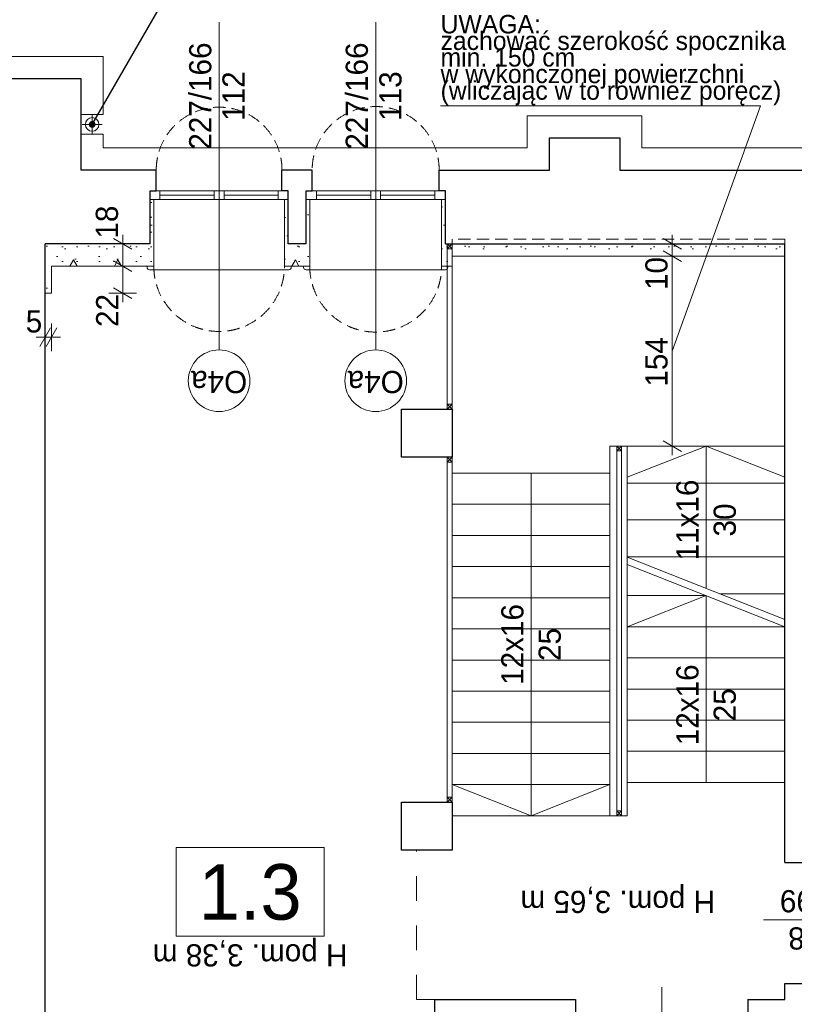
# Model space of a CAD drawing. Extents: x -145259 to -66341, y -2316 to 227384.
# Tile 56 of 143: x -99946 to -93663, y 94713 to 102704. Entities that reach past the tile are written whole.
import ezdxf

# ---------------------------------------------------------------- set-up
doc = ezdxf.new("R2010")
doc.units = 0
doc.header["$MEASUREMENT"] = 0
doc.linetypes.add('Krawędzie ukryte', pattern=[150, 100, -50])
doc.linetypes.add('Przerywana', pattern=[400, 200, -200])
doc.layers.add('Arch ocieplenie', color=7, linetype='Continuous')
doc.layers.add('Arch wymiary', color=7, linetype='Continuous')
for name, color, linetype, lineweight in [('Arch ocieplenie_Nr_Pióra__21', 7, 'Continuous', 13), ('Arch opisy okien_Nr_Pióra__21', 7, 'Continuous', 13), ('Arch opisy_Nr_Pióra__1', 7, 'Continuous', 25), ('Arch opisy_Nr_Pióra__20', 1, 'Continuous', 20), ('Arch opisy_Nr_Pióra__21', 7, 'Continuous', 13), ('Arch wymiary_Nr_Pióra__20', 1, 'Continuous', 20), ('Arch wymiary_Nr_Pióra__21', 7, 'Continuous', 13), ('Arch wymiary_Nr_Pióra__5', 7, 'Continuous', 13), ('INWENT BALUSTRADY_Nr_Pióra__21', 7, 'Continuous', 13), ('INWENT ODWODNIENIE_Nr_Pióra__21', 7, 'Continuous', 13), ('INWENT OPISY_Nr_Pióra__21', 7, 'Continuous', 13), ('INWENT STROPY_Nr_Pióra__21', 7, 'Continuous', 13), ('INWENT. OKNA_Nr_Pióra__21', 7, 'Continuous', 13), ('INWENT.ŚCIANY_Nr_Pióra__1', 7, 'Continuous', 25), ('INWENT.ŚCIANY_Nr_Pióra__21', 7, 'Continuous', 13), ('Istniejące schody_Nr_Pióra__21', 7, 'Continuous', 13)]:
    doc.layers.add(name, color=color, linetype=linetype, lineweight=lineweight)
doc.styles.add('GENERATED_STYLE_1', font='txt')
doc.styles.add('GENERATED_STYLE_2', font='txt')
doc.styles.add('GENERATED_STYLE_5', font='txt')
doc.styles.add('GENERATED_STYLE_7', font='txt')
doc.styles.add('GENERATED_STYLE_8', font='txt')
doc.dimstyles.new('GENERATED_STYLE__1', dxfattribs={"dimtxt": 179.999995, "dimasz": 114, "dimexe": 0.18, "dimexo": 0, "dimgap": 0.09, "dimtad": 1, "dimdec": 0, "dimlfac": 0.1, "dimzin": 0, "dimdsep": 46, "dimtxsty": 'GENERATED_STYLE_1', "dimblk": 'ARROWHEAD_2', "dimblk1": 'ARROWHEAD_2', "dimblk2": 'ARROWHEAD_2', "dimcen": 0.09, "dimclrd": 7, "dimclre": 7, "dimclrt": 7, "dimazin": 0, "dimtfac": 1, "dimtdec": 4, "dimtmove": 0, "dimatfit": 3, "dimfxl": 0, "dimtolj": 1, "dimtzin": 0, "dimarcsym": 0})
doc.dimstyles.new('GENERATED_STYLE__2', dxfattribs={"dimtxt": 179.999995, "dimasz": 114, "dimexe": 0.18, "dimexo": 0, "dimgap": 0.09, "dimtad": 1, "dimtih": 1, "dimtoh": 1, "dimdec": 0, "dimlfac": 0.1, "dimzin": 0, "dimdsep": 46, "dimtxsty": 'GENERATED_STYLE_1', "dimblk": 'ARROWHEAD_2', "dimblk1": 'ARROWHEAD_2', "dimblk2": 'ARROWHEAD_2', "dimcen": 0.09, "dimclrd": 7, "dimclre": 7, "dimclrt": 7, "dimazin": 0, "dimtfac": 1, "dimtdec": 4, "dimtmove": 0, "dimatfit": 3, "dimfxl": 0, "dimtolj": 1, "dimtzin": 0, "dimarcsym": 0})
doc.dimstyles.new('GENERATED_STYLE__9', dxfattribs={"dimtxt": 0.18, "dimasz": 109.44, "dimexe": 0.18, "dimexo": 0.0625, "dimgap": 0.09, "dimtad": 0, "dimtih": 1, "dimtoh": 1, "dimdec": 4, "dimzin": 0, "dimdsep": 46, "dimcen": 0.09, "dimadec": 0, "dimazin": 0, "dimtfac": 1, "dimtdec": 4, "dimtmove": 0, "dimatfit": 3, "dimldrblk": 'ARROWHEAD_11', "dimfxl": 0, "dimtolj": 1, "dimtzin": 0, "dimarcsym": 0})
pattern_1 = [(0, (0, 0), (0, 623.5383), [60, -300]), (0, (180, 311.8), (0, 623.5383), [60, -300]), (60, (0, 0), (-540, 311.7692), [60, -300]), (60, (360, 0), (-540, 311.7692), [60, -300]), (120, (60, 0), (540, 311.7692), [60, -300]), (120, (420, 0), (540, 311.7692), [60, -300]), (0, (0, 60), (0, 120), [0, -120, 0, -180.00001]), (45, (60, 60), (-84.85282, 84.85282), [0, -90, 0, -150.00001])]

# ---------------------------------------------------------------- blocks, each defined once
blk = doc.blocks.new('Ściana_235', base_point=(-93738.7, 100883.6))
at = {"layer": 'Arch ocieplenie_Nr_Pióra__21', "linetype": 'Continuous'}
h = blk.add_hatch(dxfattribs=at)
h.set_pattern_fill('Structural_Concrete', color=256, style=0, pattern_type=2)
h.set_pattern_definition(pattern_1)
h.paths.add_polyline_path([(-93738.7, 100883.6), (-96438.7, 100883.6), (-96438.7, 100783.6), (-93738.7, 100783.6)], flags=0)
for p, q in [((-93738.7, 100883.6), (-96438.7, 100883.6)), ((-93738.7, 100783.6), (-93738.7, 100883.6)), ((-96438.7, 100783.6), (-93738.7, 100783.6))]:
    blk.add_line(p, q, dxfattribs=at)
blk = doc.blocks.new('Ściana_236', base_point=(-98888.7, 100883.6))
at = {"layer": 'Arch ocieplenie_Nr_Pióra__21', "linetype": 'Continuous'}
h = blk.add_hatch(dxfattribs=at)
h.set_pattern_fill('Structural_Concrete', color=256, style=0, pattern_type=2)
h.set_pattern_definition(pattern_1)
h.paths.add_polyline_path([(-98888.7, 100883.6), (-99738.7, 100883.6), (-99688.7, 100703.6), (-98858.7, 100703.6)], flags=0)
for p, q in [((-98888.7, 100883.6), (-99738.7, 100883.6)), ((-99688.7, 100703.6), (-98858.7, 100703.6))]:
    blk.add_line(p, q, dxfattribs=at)
blk = doc.blocks.new('Ściana_237', base_point=(-99738.7, 100883.6))
at = {"layer": 'Arch ocieplenie_Nr_Pióra__21', "linetype": 'Continuous'}
h = blk.add_hatch(dxfattribs=at)
h.set_pattern_fill('Structural_Concrete', color=256, style=0, pattern_type=2)
h.set_pattern_definition(pattern_1)
h.paths.add_polyline_path([(-99738.7, 100883.6), (-99738.7, 100483.6), (-99688.7, 100483.6), (-99688.7, 100703.6)], flags=0)
for p, q in [((-99738.7, 100883.6), (-99738.7, 100483.6)), ((-99688.7, 100483.6), (-99688.7, 100703.6)), ((-99738.7, 100483.6), (-99688.7, 100483.6))]:
    blk.add_line(p, q, dxfattribs=at)
blk = doc.blocks.new('Ściana_238', base_point=(-96438.7, 100883.6))
at = {"layer": 'Arch ocieplenie_Nr_Pióra__21', "linetype": 'Continuous'}
h = blk.add_hatch(dxfattribs=at)
h.set_pattern_fill('Structural_Concrete', color=256, style=0, pattern_type=2)
h.set_pattern_definition(pattern_1)
h.paths.add_polyline_path([(-96438.7, 100883.6), (-96493.7, 100883.6), (-96523.7, 100703.6), (-96438.7, 100703.6)], flags=0)
for p, q in [((-96438.7, 100883.6), (-96493.7, 100883.6)), ((-96438.7, 100703.6), (-96438.7, 100783.6)), ((-96523.7, 100703.6), (-96438.7, 100703.6))]:
    blk.add_line(p, q, dxfattribs=at)
blk = doc.blocks.new('Ściana_239', base_point=(-97768.7, 100883.6))
at = {"layer": 'Arch ocieplenie_Nr_Pióra__21', "linetype": 'Continuous'}
h = blk.add_hatch(dxfattribs=at)
h.set_pattern_fill('Structural_Concrete', color=256, style=0, pattern_type=2)
h.set_pattern_definition(pattern_1)
h.paths.add_polyline_path([(-97798.7, 100703.6), (-97593.7, 100703.6), (-97623.7, 100883.6), (-97768.7, 100883.6)], flags=0)
for p, q in [((-97623.7, 100883.6), (-97768.7, 100883.6)), ((-97798.7, 100703.6), (-97593.7, 100703.6))]:
    blk.add_line(p, q, dxfattribs=at)
blk = doc.blocks.new('Ściana_240', base_point=(-97768.7, 101243.6))
at = {"layer": 'Arch ocieplenie_Nr_Pióra__21', "linetype": 'Continuous'}
h = blk.add_hatch(dxfattribs=at)
h.set_pattern_fill('Structural_Concrete', color=256, style=0, pattern_type=2)
h.set_pattern_definition(pattern_1)
h.paths.add_polyline_path([(-97798.7, 101243.6), (-97798.7, 100703.6), (-97768.7, 100883.6), (-97768.7, 101243.6)], flags=0)
for p, q in [((-97798.7, 101243.6), (-97798.7, 100703.6)), ((-97768.7, 101243.6), (-97798.7, 101243.6)), ((-97768.7, 100883.6), (-97768.7, 101243.6))]:
    blk.add_line(p, q, dxfattribs=at)
blk = doc.blocks.new('Ściana_241', base_point=(-98888.7, 101243.6))
at = {"layer": 'Arch ocieplenie_Nr_Pióra__21', "linetype": 'Continuous'}
h = blk.add_hatch(dxfattribs=at)
h.set_pattern_fill('Structural_Concrete', color=256, style=0, pattern_type=2)
h.set_pattern_definition(pattern_1)
h.paths.add_polyline_path([(-98888.7, 101243.6), (-98888.7, 100883.6), (-98858.7, 100703.6), (-98858.7, 101243.6)], flags=0)
for p, q in [((-98888.7, 101243.6), (-98888.7, 100883.6)), ((-98858.7, 101243.6), (-98888.7, 101243.6)), ((-98858.7, 100703.6), (-98858.7, 101243.6))]:
    blk.add_line(p, q, dxfattribs=at)
blk = doc.blocks.new('Ściana_242', base_point=(-96493.7, 101243.6))
at = {"layer": 'Arch ocieplenie_Nr_Pióra__21', "linetype": 'Continuous'}
h = blk.add_hatch(dxfattribs=at)
h.set_pattern_fill('Structural_Concrete', color=256, style=0, pattern_type=2)
h.set_pattern_definition(pattern_1)
h.paths.add_polyline_path([(-96523.7, 101243.6), (-96523.7, 100703.6), (-96493.7, 100883.6), (-96493.7, 101243.6)], flags=0)
for p, q in [((-96523.7, 101243.6), (-96523.7, 100703.6)), ((-96493.7, 101243.6), (-96523.7, 101243.6)), ((-96493.7, 100883.6), (-96493.7, 101243.6))]:
    blk.add_line(p, q, dxfattribs=at)
blk = doc.blocks.new('Ściana_243', base_point=(-97623.7, 101243.6))
at = {"layer": 'Arch ocieplenie_Nr_Pióra__21', "linetype": 'Continuous'}
h = blk.add_hatch(dxfattribs=at)
h.set_pattern_fill('Structural_Concrete', color=256, style=0, pattern_type=2)
h.set_pattern_definition(pattern_1)
h.paths.add_polyline_path([(-97623.7, 101243.6), (-97623.7, 100883.6), (-97593.7, 100703.6), (-97593.7, 101243.6)], flags=0)
for p, q in [((-97623.7, 101243.6), (-97623.7, 100883.6)), ((-97593.7, 101243.6), (-97623.7, 101243.6)), ((-97593.7, 100703.6), (-97593.7, 101243.6))]:
    blk.add_line(p, q, dxfattribs=at)
blk = doc.blocks.new('*D1419')
at = {"layer": 'Arch wymiary_Nr_Pióra__5', "linetype": 'Continuous'}
for p, q in [((-94540.3, 100783.6), (-94765.3, 100783.6)), ((-94727.8, 100826.9), (-94577.8, 100740.3)), ((-94652.8, 99243.6), (-94652.8, 100783.6)), ((-94540.3, 99243.6), (-94765.3, 99243.6)), ((-94727.8, 99286.9), (-94577.8, 99200.3)), ((-94652.8, 99170.3), (-94652.8, 99243.6))]:
    blk.add_line(p, q, dxfattribs=at)
at = {"layer": 'Arch wymiary_Nr_Pióra__21', "char_height": 180, "attachment_point": 7, "rotation": 90, "style": 'GENERATED_STYLE_1'}
for s, insert in [('{10}', (-94688.8, 100509.9)), ('{154}', (-94688.8, 99725.6))]:
    blk.add_mtext(s, dxfattribs=dict(at, insert=insert))
blk = doc.blocks.new('ARROWHEAD_2')
at = {"color": 0, "linetype": 'Continuous', "lineweight": 0}
for p, q in [((0, 0), (-1, 0)), ((-0.378, -0.655), (0.378, 0.655))]:
    blk.add_line(p, q, dxfattribs=at)
blk = doc.blocks.new('*D1420')
at = {"layer": 'Arch wymiary_Nr_Pióra__5', "linetype": 'Continuous'}
for p, q in [((-94577.8, 100840.3), (-94727.8, 100926.9)), ((-94652.8, 100883.6), (-94652.8, 100957)), ((-94540.3, 100883.6), (-94765.3, 100883.6)), ((-94652.8, 100783.6), (-94652.8, 100883.6)), ((-94540.3, 100783.6), (-94765.3, 100783.6)), ((-94727.8, 100826.9), (-94577.8, 100740.3))]:
    blk.add_line(p, q, dxfattribs=at)
at = {"layer": 'Arch wymiary_Nr_Pióra__21', "char_height": 180, "attachment_point": 7, "rotation": 90, "style": 'GENERATED_STYLE_1'}
for s, insert in [('{10}', (-94688.8, 100509.9)), ('{154}', (-94688.8, 99725.6))]:
    blk.add_mtext(s, dxfattribs=dict(at, insert=insert))
blk = doc.blocks.new('*D1421')
at = {"layer": 'Arch wymiary_Nr_Pióra__5', "linetype": 'Continuous'}
for p, q in [((-98998.2, 100703.6), (-99223.2, 100703.6)), ((-99185.7, 100746.9), (-99035.7, 100660.3)), ((-99110.7, 100483.6), (-99110.7, 100703.6)), ((-99185.7, 100526.9), (-99035.7, 100440.3)), ((-98998.2, 100483.6), (-99223.2, 100483.6)), ((-99110.7, 100410.3), (-99110.7, 100483.6))]:
    blk.add_line(p, q, dxfattribs=at)
at = {"layer": 'Arch wymiary_Nr_Pióra__21', "char_height": 180, "attachment_point": 7, "rotation": 90, "style": 'GENERATED_STYLE_1'}
for s, insert in [('{18}', (-99146.7, 100927)), ('{22}', (-99146.7, 100209.9))]:
    blk.add_mtext(s, dxfattribs=dict(at, insert=insert))
blk = doc.blocks.new('*D1422')
at = {"layer": 'Arch wymiary_Nr_Pióra__5', "linetype": 'Continuous'}
for p, q in [((-99035.7, 100840.3), (-99185.7, 100926.9)), ((-99110.7, 100883.6), (-99110.7, 100957)), ((-98998.2, 100883.6), (-99223.2, 100883.6)), ((-99110.7, 100703.6), (-99110.7, 100883.6)), ((-98998.2, 100703.6), (-99223.2, 100703.6)), ((-99185.7, 100746.9), (-99035.7, 100660.3))]:
    blk.add_line(p, q, dxfattribs=at)
at = {"layer": 'Arch wymiary_Nr_Pióra__21', "char_height": 180, "attachment_point": 7, "rotation": 90, "style": 'GENERATED_STYLE_1'}
for s, insert in [('{18}', (-99146.7, 100927)), ('{22}', (-99146.7, 100209.9))]:
    blk.add_mtext(s, dxfattribs=dict(at, insert=insert))
blk = doc.blocks.new('*D1423')
at = {"layer": 'Arch wymiary_Nr_Pióra__5', "linetype": 'Continuous'}
for p, q in [((-99782, 100051.7), (-99695.4, 100201.7)), ((-99738.7, 100014.2), (-99738.7, 100239.2)), ((-99645.4, 100201.7), (-99732, 100051.7)), ((-99688.7, 100014.2), (-99688.7, 100239.2)), ((-99812.1, 100126.7), (-99738.7, 100126.7)), ((-99738.7, 100126.7), (-99688.7, 100126.7)), ((-99688.7, 100126.7), (-99615.4, 100126.7))]:
    blk.add_line(p, q, dxfattribs=at)
at = {"layer": 'Arch wymiary_Nr_Pióra__21', "insert": (-99897.3, 100162.7), "char_height": 180, "attachment_point": 7, "style": 'GENERATED_STYLE_1'}
blk.add_mtext('{5}', dxfattribs=at)
blk = doc.blocks.new('ARROWHEAD_11')
at = {"color": 0, "linetype": 'Continuous', "lineweight": 0}
blk.add_line((0, 0), (-1, 0), dxfattribs=at)
at = {"color": 0, "linetype": 'Continuous', "lineweight": 0, "const_width": 0.25, "flags": 128}
blk.add_lwpolyline([(-0.125, 0, 1), (0.125, 0, 1)], format="xyb", close=True, dxfattribs=at)

msp = doc.modelspace()

# ---------------------------------------------------------------- linework, layer by layer
at = {"layer": 'Arch opisy okien_Nr_Pióra__21', "linetype": 'Continuous'}
for centre in [(-98328.7, 99773.6), (-97058.7, 99773.6)]:
    msp.add_circle(centre, 250, dxfattribs=at)
at = {"layer": 'Arch opisy_Nr_Pióra__20', "linetype": 'Continuous'}
for p, q in [((-96532.5, 102004.8), (-93936.1, 102004.8)), ((-93936.1, 102004.8), (-94652.8, 100013.6))]:
    msp.add_line(p, q, dxfattribs=at)
at = {"layer": 'Arch opisy_Nr_Pióra__21', "linetype": 'Continuous'}
for p, q in [((-97477.2, 95986.6), (-98677.2, 95986.6)), ((-98677.2, 95986.6), (-98677.2, 95266.6)), ((-97477.2, 95266.6), (-97477.2, 95986.6)), ((-98677.2, 95266.6), (-97477.2, 95266.6))]:
    msp.add_line(p, q, dxfattribs=at)
at = {"layer": 'INWENT BALUSTRADY_Nr_Pióra__21', "linetype": 'Continuous'}
for p, q in [((-96438.7, 100883.6), (-96478.7, 100883.6)), ((-96478.7, 100883.6), (-96478.7, 100843.6)), ((-96478.7, 100843.6), (-96438.7, 100883.6)), ((-96478.7, 100883.6), (-96438.7, 100843.6)), ((-96478.7, 100843.6), (-96438.7, 100843.6)), ((-96478.7, 100843.6), (-96478.7, 99583.6)), ((-96438.7, 100843.6), (-96438.7, 100883.6)), ((-96438.7, 100843.6), (-96438.7, 99583.6)), ((-96438.7, 99583.6), (-96478.7, 99583.6)), ((-96478.7, 99583.6), (-96478.7, 99543.6)), ((-96478.7, 99543.6), (-96438.7, 99583.6)), ((-96478.7, 99583.6), (-96438.7, 99543.6)), ((-96438.7, 99543.6), (-96438.7, 99583.6)), ((-96478.7, 99543.6), (-96438.7, 99543.6)), ((-95063.7, 99243.6), (-95103.7, 99243.6)), ((-95103.7, 99243.6), (-95103.7, 99203.6)), ((-95103.7, 99203.6), (-95063.7, 99243.6)), ((-95103.7, 99243.6), (-95063.7, 99203.6)), ((-95063.7, 99203.6), (-95063.7, 99243.6)), ((-95103.7, 99203.6), (-95063.7, 99203.6)), ((-95103.7, 99203.6), (-95103.7, 96283.6)), ((-95063.7, 99203.6), (-95063.7, 96283.6)), ((-96438.7, 99153.6), (-96478.7, 99153.6)), ((-96478.7, 99153.6), (-96478.7, 99113.6)), ((-96478.7, 99113.6), (-96438.7, 99153.6)), ((-96478.7, 99153.6), (-96438.7, 99113.6)), ((-96478.7, 99113.6), (-96438.7, 99113.6)), ((-96478.7, 99113.6), (-96478.7, 96393.6)), ((-96438.7, 99113.6), (-96438.7, 99153.6)), ((-96438.7, 99113.6), (-96438.7, 96393.6)), ((-96438.7, 96393.6), (-96478.7, 96393.6)), ((-96478.7, 96393.6), (-96478.7, 96353.6)), ((-96478.7, 96353.6), (-96438.7, 96393.6)), ((-96478.7, 96393.6), (-96438.7, 96353.6)), ((-96438.7, 96353.6), (-96438.7, 96393.6)), ((-96478.7, 96353.6), (-96438.7, 96353.6)), ((-95063.7, 96283.6), (-95103.7, 96283.6)), ((-95103.7, 96283.6), (-95103.7, 96243.6)), ((-95103.7, 96243.6), (-95063.7, 96283.6)), ((-95103.7, 96283.6), (-95063.7, 96243.6)), ((-95063.7, 96243.6), (-95063.7, 96283.6)), ((-95103.7, 96243.6), (-95063.7, 96243.6))]:
    msp.add_line(p, q, dxfattribs=at)
at = {"layer": 'INWENT ODWODNIENIE_Nr_Pióra__21', "linetype": 'Continuous'}
for p, q in [((-99358.7, 101933.6), (-99358.7, 101773.6)), ((-99438.7, 101853.6), (-99278.7, 101853.6))]:
    msp.add_line(p, q, dxfattribs=at)
msp.add_circle((-99358.7, 101853.6), 55, dxfattribs=at)
at = {"layer": 'INWENT OPISY_Nr_Pióra__21', "linetype": 'Continuous'}
for p, q in [((-98328.7, 100023.6), (-98328.7, 102683.6)), ((-97058.7, 100023.6), (-97058.7, 102683.6)), ((-93913.7, 95398.6), (-93243.7, 95398.6)), ((-94738.7, 94853.6), (-94738.7, 94183.6))]:
    msp.add_line(p, q, dxfattribs=at)
at = {"layer": 'INWENT STROPY_Nr_Pióra__21', "linetype": 'Przerywana'}
for p, q in [((-96728.7, 94753.6), (-96728.7, 95963.6)), ((-96578.7, 94753.6), (-96728.7, 94753.6))]:
    msp.add_line(p, q, dxfattribs=at)
at = {"layer": 'INWENT. OKNA_Nr_Pióra__21', "linetype": 'Continuous'}
for p, q in [((-98888.7, 101313.6), (-97768.7, 101313.6)), ((-97768.7, 101243.6), (-98888.7, 101243.6)), ((-98808.7, 101313.6), (-98808.7, 101243.6)), ((-98368.7, 101278.6), (-98808.7, 101278.6)), ((-98368.7, 101313.6), (-98368.7, 101243.6)), ((-98288.7, 101313.6), (-98288.7, 101243.6)), ((-97848.7, 101278.6), (-98288.7, 101278.6)), ((-97848.7, 101313.6), (-97848.7, 101243.6)), ((-97618.7, 101313.6), (-96498.7, 101313.6)), ((-96498.7, 101243.6), (-97618.7, 101243.6)), ((-97538.7, 101313.6), (-97538.7, 101243.6)), ((-97098.7, 101278.6), (-97538.7, 101278.6)), ((-97098.7, 101313.6), (-97098.7, 101243.6)), ((-97018.7, 101313.6), (-97018.7, 101243.6)), ((-96578.7, 101278.6), (-97018.7, 101278.6)), ((-96578.7, 101313.6), (-96578.7, 101243.6)), ((-98913.7, 100693.6), (-98913.7, 100703.6)), ((-97743.7, 100693.6), (-97743.7, 100703.6)), ((-97643.7, 100693.6), (-97643.7, 100703.6)), ((-96473.7, 100693.6), (-96473.7, 100703.6)), ((-98893.7, 100673.6), (-97763.7, 100673.6)), ((-97623.7, 100673.6), (-96493.7, 100673.6))]:
    msp.add_line(p, q, dxfattribs=at)
for centre, start, end in [((-98893.7, 100693.6), 180, 270), ((-97763.7, 100693.6), 270, 0), ((-97623.7, 100693.6), 180, 270), ((-96493.7, 100693.6), 270, 0)]:
    msp.add_arc(centre, 20, start, end, dxfattribs=at)
at = {"layer": 'INWENT.ŚCIANY_Nr_Pióra__1', "linetype": 'Continuous'}
for p, q in [((-99448.7, 102223.6), (-100058.7, 102223.6)), ((-99448.7, 101483.6), (-99448.7, 102223.6)), ((-95648.7, 101483.6), (-95648.7, 101743.6)), ((-95648.7, 101743.6), (-95078.7, 101743.6)), ((-95078.7, 101743.6), (-95078.7, 101483.6)), ((-98838.7, 101483.6), (-99448.7, 101483.6)), ((-98838.7, 101313.6), (-98838.7, 101483.6)), ((-97818.7, 101313.6), (-97818.7, 101483.6)), ((-97573.7, 101483.6), (-97818.7, 101483.6)), ((-97573.7, 101313.6), (-97573.7, 101483.6)), ((-96543.7, 101313.6), (-96543.7, 101483.6)), ((-96543.7, 101483.6), (-95648.7, 101483.6)), ((-95078.7, 101483.6), (-93018.7, 101483.6)), ((-98888.7, 100883.6), (-98888.7, 101313.6)), ((-98888.7, 101313.6), (-98838.7, 101313.6)), ((-97768.7, 101313.6), (-97818.7, 101313.6)), ((-97768.7, 100883.6), (-97768.7, 101313.6)), ((-97623.7, 100883.6), (-97623.7, 101313.6)), ((-97623.7, 101313.6), (-97573.7, 101313.6)), ((-96493.7, 101313.6), (-96543.7, 101313.6)), ((-96493.7, 100883.6), (-96493.7, 101313.6)), ((-99738.7, 91873.6), (-99738.7, 100883.6)), ((-98888.7, 100883.6), (-99738.7, 100883.6)), ((-97623.7, 100883.6), (-97768.7, 100883.6)), ((-96493.7, 100883.6), (-93738.7, 100883.6)), ((-93738.7, 95863.6), (-93738.7, 100883.6)), ((-96848.7, 99153.6), (-96848.7, 99543.6)), ((-96848.7, 99543.6), (-96438.7, 99543.6)), ((-96438.7, 99543.6), (-96438.7, 99153.6)), ((-96438.7, 99153.6), (-96848.7, 99153.6)), ((-96848.7, 95963.6), (-96848.7, 96353.6)), ((-96848.7, 96353.6), (-96438.7, 96353.6)), ((-96438.7, 96353.6), (-96438.7, 95963.6)), ((-96438.7, 95963.6), (-96848.7, 95963.6)), ((-93738.7, 95863.6), (-93418.7, 95863.6)), ((-93738.7, 94753.6), (-93738.7, 94883.6)), ((-93738.7, 94883.6), (-93418.7, 94883.6)), ((-96578.7, 91433.6), (-96578.7, 94753.6)), ((-96578.7, 94753.6), (-95438.7, 94753.6)), ((-95438.7, 94753.6), (-95438.7, 94283.6)), ((-94038.7, 94753.6), (-94038.7, 94283.6)), ((-94038.7, 94753.6), (-93738.7, 94753.6))]:
    msp.add_line(p, q, dxfattribs=at)
at = {"layer": 'INWENT.ŚCIANY_Nr_Pióra__21', "linetype": 'Continuous'}
for p, q in [((-99268.7, 102403.6), (-100238.7, 102403.6)), ((-99268.7, 101933.6), (-99268.7, 102403.6)), ((-99268.7, 101933.6), (-99448.7, 101933.6)), ((-95828.7, 101923.6), (-94898.7, 101923.6)), ((-95828.7, 101663.6), (-95828.7, 101923.6)), ((-94898.7, 101923.6), (-94898.7, 101663.6)), ((-99268.7, 101773.6), (-99448.7, 101773.6)), ((-99268.7, 101663.6), (-99268.7, 101773.6)), ((-99268.7, 101663.6), (-95828.7, 101663.6)), ((-87888.7, 101663.6), (-94898.7, 101663.6))]:
    msp.add_line(p, q, dxfattribs=at)
at = {"layer": 'INWENT.ŚCIANY_Nr_Pióra__21', "linetype": 'Krawędzie ukryte'}
for p, q in [((-93738.7, 100923.6), (-96438.7, 100923.6)), ((-96438.7, 100923.6), (-96438.7, 100883.6)), ((-93738.7, 100883.6), (-93738.7, 100923.6))]:
    msp.add_line(p, q, dxfattribs=at)
for centre, radius, start, end in [((-98328.7, 101483.6), 510, 0, 180), ((-97058.7, 101483.6), 515, 0, 180), ((-98328.7, 100703.6), 530, 180, 0), ((-97058.7, 100703.6), 535, 180, 0)]:
    msp.add_arc(centre, radius, start, end, dxfattribs=at)
at = {"layer": 'Istniejące schody_Nr_Pióra__21', "linetype": 'Continuous'}
for p, q in [((-96438.7, 96243.6), (-96438.7, 100883.6)), ((-95158.7, 99023.6), (-95158.7, 99243.6)), ((-95158.7, 99243.6), (-95018.7, 99243.6)), ((-93738.7, 99243.6), (-95018.7, 99243.6)), ((-95018.7, 99243.6), (-95018.7, 96513.6)), ((-94378.7, 99243.6), (-95018.7, 98990.9)), ((-94378.7, 99243.6), (-93738.7, 98990.9)), ((-94378.7, 98090), (-94378.7, 99243.6)), ((-95158.7, 99023.6), (-96438.7, 99023.6)), ((-95798.7, 99023.6), (-95798.7, 96243.6)), ((-95158.7, 96243.6), (-95158.7, 99023.6)), ((-93738.7, 98943.6), (-95018.7, 98943.6)), ((-95158.7, 98770.9), (-96438.7, 98770.9)), ((-93738.7, 98643.6), (-95018.7, 98643.6)), ((-95158.7, 98518.1), (-96438.7, 98518.1)), ((-93738.7, 98343.6), (-95018.7, 98343.6)), ((-95018.7, 98342.7), (-93738.7, 97837.2)), ((-95018.7, 98282.7), (-93738.7, 97777.2)), ((-95158.7, 98265.4), (-96438.7, 98265.4)), ((-93738.7, 98043.6), (-94261.3, 98043.6)), ((-95158.7, 98012.7), (-96438.7, 98012.7)), ((-94378.7, 98030), (-95018.7, 97777.2)), ((-94378.7, 98030), (-95018.7, 98030)), ((-94378.7, 96513.6), (-94378.7, 98030)), ((-95158.7, 97760), (-96438.7, 97760)), ((-93738.7, 97777.2), (-95018.7, 97777.2)), ((-95158.7, 97507.2), (-96438.7, 97507.2)), ((-93738.7, 97524.5), (-95018.7, 97524.5)), ((-95158.7, 97254.5), (-96438.7, 97254.5)), ((-93738.7, 97271.8), (-95018.7, 97271.8)), ((-95158.7, 97001.8), (-96438.7, 97001.8)), ((-93738.7, 97019.1), (-95018.7, 97019.1)), ((-93738.7, 96766.3), (-95018.7, 96766.3)), ((-95158.7, 96749.1), (-96438.7, 96749.1)), ((-95158.7, 96496.3), (-96438.7, 96496.3)), ((-95798.7, 96243.6), (-96438.7, 96496.3)), ((-95798.7, 96243.6), (-95158.7, 96496.3)), ((-93738.7, 96513.6), (-95018.7, 96513.6)), ((-95018.7, 96513.6), (-95018.7, 96243.6)), ((-95158.7, 96243.6), (-96438.7, 96243.6)), ((-95018.7, 96243.6), (-95158.7, 96243.6))]:
    msp.add_line(p, q, dxfattribs=at)

# ---------------------------------------------------------------- block references
at = {"layer": 'Arch ocieplenie'}
for name, p in [('Ściana_241', (-98888.7, 101243.6)), ('Ściana_240', (-97768.7, 101243.6)), ('Ściana_243', (-97623.7, 101243.6)), ('Ściana_242', (-96493.7, 101243.6)), ('Ściana_236', (-98888.7, 100883.6)), ('Ściana_237', (-99738.7, 100883.6)), ('Ściana_239', (-97768.7, 100883.6)), ('Ściana_238', (-96438.7, 100883.6)), ('Ściana_235', (-93738.7, 100883.6))]:
    msp.add_blockref(name, p, dxfattribs=at)

# ---------------------------------------------------------------- texts
at = {"layer": 'Arch opisy okien_Nr_Pióra__21', "linetype": 'Continuous', "char_height": 180, "attachment_point": 2, "rotation": 180, "style": 'GENERATED_STYLE_8'}
for insert in [(-98328.7, 99673.3), (-97058.7, 99673.3)]:
    msp.add_mtext('{O4a}', dxfattribs=dict(at, insert=insert))
at = {"layer": 'Arch opisy_Nr_Pióra__1', "linetype": 'Continuous', "insert": (-98077.2, 95394), "char_height": 450, "attachment_point": 8, "style": 'GENERATED_STYLE_5'}
msp.add_mtext('{1.3}', dxfattribs=at)
at = {"layer": 'Arch wymiary_Nr_Pióra__20', "linetype": 'Continuous', "insert": (-96532.5, 102008.7), "char_height": 150, "width": 3044.354, "attachment_point": 7, "line_spacing_factor": 0.537969, "style": 'GENERATED_STYLE_2'}
msp.add_mtext('{UWAGA: \\Pzachować szerokość spocznika \\Pmin. 150 cm\\Pw wykończonej powierzchni\\P(wliczając w to również poręcz) }', dxfattribs=at)
at = {"layer": 'INWENT OPISY_Nr_Pióra__21', "linetype": 'Continuous', "char_height": 180, "width": 1346.334, "attachment_point": 2, "style": 'GENERATED_STYLE_7'}
for s, insert, rotation, line_spacing_factor in [('{227/166\\P112}', (-98572, 102083.6), 90, 0.900338), ('{227/166\\P113}', (-97302, 102083.6), 90, 0.908754), ('{11x16\\P30}', (-94619.9, 98643.6), 90, 1.008452), ('{12x16\\P25}', (-96039.9, 97633.6), 90, 1.008452), ('{12x16\\P25}', (-94619.9, 97143.6), 90, 1.008452), ('{98\\P199}', (-93578.7, 95157.8), 180, 1.007146)]:
    msp.add_mtext(s, dxfattribs=dict(at, insert=insert, rotation=rotation, line_spacing_factor=line_spacing_factor))
at = {"layer": 'INWENT OPISY_Nr_Pióra__21', "linetype": 'Continuous', "char_height": 180, "attachment_point": 2, "rotation": 180, "style": 'GENERATED_STYLE_7'}
for s, insert in [('{H pom. 3,65 m}', (-95095, 95454.3)), ('{H pom. 3,38 m}', (-98077.2, 95020.7))]:
    msp.add_mtext(s, dxfattribs=dict(at, insert=insert))

# ---------------------------------------------------------------- dimensions: what is measured, and where the dimension line sits
at = {"layer": 'Arch wymiary', "linetype": 'Continuous'}
for base, p1, p2, picture, middle in [((-99110.7, 100483.6), (-99688.7, 100483.6), (-99313.7, 100703.6), '*D1421', (-99236.7, 100346.4)), ((-99110.7, 100483.6), (-99313.7, 100703.6), (-99313.7, 100883.6), '*D1422', (-99236.7, 101063.5)), ((-94652.8, 99243.6), (-95088.7, 100783.6), (-95088.7, 100883.6), '*D1420', (-94778.8, 100646.4)), ((-94652.8, 99243.6), (-94615.4, 99243.6), (-95088.7, 100783.6), '*D1419', (-94778.8, 99930.5))]:
    dim = msp.add_linear_dim(base=base, p1=p1, p2=p2, angle=90, dimstyle='GENERATED_STYLE__1', dxfattribs=at)
    dim.commit()
    dim.dimension.update_dxf_attribs({"geometry": picture, "text_midpoint": middle})
dim = msp.add_linear_dim(base=(-99738.7, 100126.7), p1=(-99738.7, 100683.6), p2=(-99688.7, 100683.6), dimstyle='GENERATED_STYLE__2', dxfattribs=at)
dim.commit()
dim.dimension.update_dxf_attribs({"geometry": '*D1423', "text_midpoint": (-99829, 100252.7)})

# ---------------------------------------------------------------- leaders
at = {"layer": 'INWENT OPISY_Nr_Pióra__21', "linetype": 'Continuous', "annotation_type": 0, "has_hookline": 1, "hookline_direction": 1}
for points, text_width in [([(-99358.7, 101853.6), (-98550.1, 103254.2), (-98247, 103254.2)], 437.1), ([(-93198.7, 97743.6), (-93117.1, 98841), (-92903, 98841)], 1328.6)]:
    msp.add_leader(points, dimstyle='GENERATED_STYLE__9', dxfattribs=dict(at, text_width=text_width))

doc.saveas('drawing.dxf')
